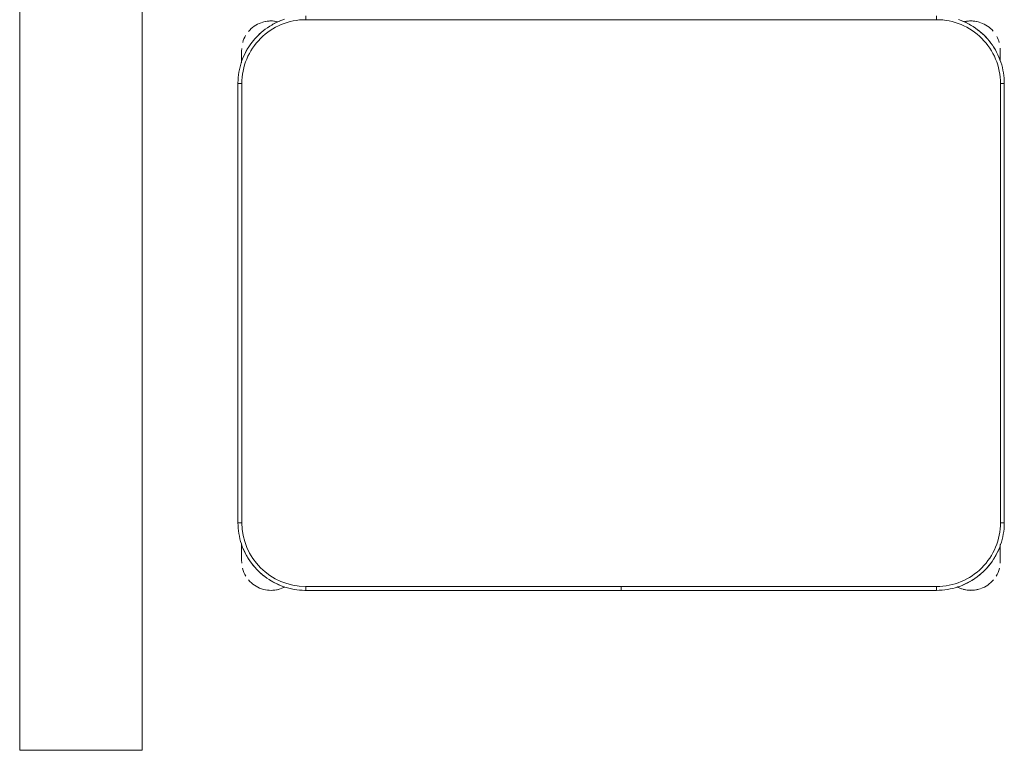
# Model space of a CAD drawing. Header units: metres. Extents: x 3 to 43.5, y -74 to -48.5.
# Tile 74 of 209: x 38.479 to 39.25, y -60.153 to -59.58. Entities that reach past the tile are written whole.
import ezdxf

# ---------------------------------------------------------------- set-up
doc = ezdxf.new("R2010")
doc.units = ezdxf.units.M
for name, color, linetype, lineweight in [('A-GENM', 7, 'Continuous', 18), ('E-LITE-EQPM', 7, 'Continuous', 18), ('I-FURN', 7, 'Continuous', 18)]:
    doc.layers.add(name, color=color, linetype=linetype, lineweight=lineweight)

# ---------------------------------------------------------------- blocks, each defined once
blk = doc.blocks.new('ConjuntoParaAlunoTamanho6 - CJA06_ConjuntoParaAlunoTamanho6-V35-1PAV - FRIGORÍFICA')
at = {"layer": 'I-FURN', "color": 253, "true_color": 0xaaaaaa}
for p, q in [((-0.2469999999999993, 0.06496651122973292), (-0.2469999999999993, 0.06196651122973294)), ((0.2470000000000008, 0.06496651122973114), (0.2470000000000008, 0.06196651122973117)), ((-0.297125, 0.02878273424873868), (-0.297125, 0.0379715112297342)), ((-0.2971250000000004, 0.03797151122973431), (-0.2971250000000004, 0.02827850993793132)), ((0.2968749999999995, 0.03797151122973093), (0.2968749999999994, 0.02961464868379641)), ((0.2968749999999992, 0.03299232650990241), (0.2968749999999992, 0.03797151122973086)), ((-0.2999999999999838, 0.01196651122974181), (-0.2999999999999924, -0.332033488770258)), ((-0.2999999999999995, 0.01196651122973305), (-0.2969999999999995, 0.01196651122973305)), ((-0.2999999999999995, 0.01196651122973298), (-0.3000000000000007, -0.3320334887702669)), ((0.3000000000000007, 0.01196651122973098), (0.2970000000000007, 0.01196651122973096)), ((0.3000000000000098, -0.332033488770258), (0.3000000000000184, 0.01196651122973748)), ((0.2999999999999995, -0.3320334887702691), (0.3000000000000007, 0.01196651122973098)), ((-0.3000000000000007, -0.332033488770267), (-0.2970000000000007, -0.3320334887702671)), ((0.2999999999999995, -0.3320334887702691), (0.2969999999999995, -0.3320334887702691)), ((-0.2971250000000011, -0.3483454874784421), (-0.2971250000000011, -0.353940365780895)), ((-0.2971250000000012, -0.348683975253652), (-0.2971250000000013, -0.3620284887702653)), ((0.2968749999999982, -0.3539403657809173), (0.2968749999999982, -0.3492015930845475)), ((0.2968749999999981, -0.3620284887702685), (0.2968749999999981, -0.3496064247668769)), ((-0.2971250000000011, -0.3570493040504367), (-0.2971250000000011, -0.3620284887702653)), ((0.2968749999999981, -0.3620284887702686), (0.2968749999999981, -0.3570493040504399)), ((-0.247000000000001, -0.3850334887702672), (-0.247000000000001, -0.3820334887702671)), ((-0.2469999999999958, -0.3850334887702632), (-4.999999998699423e-05, -0.3850334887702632)), ((-0.2470000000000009, -0.3850334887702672), (-5.000000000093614e-05, -0.3850334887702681)), ((-5.000000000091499e-05, -0.382033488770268), (-5.000000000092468e-05, -0.3850334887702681)), ((4.999999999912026e-05, -0.3850334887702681), (4.999999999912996e-05, -0.382033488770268)), ((5.00000000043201e-05, -0.3850334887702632), (0.2470000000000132, -0.3850334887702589)), ((4.999999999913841e-05, -0.3850334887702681), (0.2469999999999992, -0.3850334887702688)), ((0.2469999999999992, -0.3850334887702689), (0.2469999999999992, -0.3820334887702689))]:
    blk.add_line(p, q, dxfattribs=at)
at = {"layer": 'I-FURN', "color": 253, "true_color": 0xaaaaaa, "flags": 128}
for points in [[(-0.2636720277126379, 0.06227598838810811), (-0.2656705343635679, 0.06156904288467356), (-0.2676391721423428, 0.06078274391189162), (-0.2695747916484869, 0.05991834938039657), (-0.2714742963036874, 0.05897724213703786), (-0.273334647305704, 0.05796092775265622), (-0.2751528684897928, 0.05687103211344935), (-0.2769260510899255, 0.05570929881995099), (-0.2786513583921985, 0.05447758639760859), (-0.2803260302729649, 0.05317786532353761), (-0.2819473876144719, 0.05181221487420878), (-0.2835128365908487, 0.05038281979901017), (-0.2850198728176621, 0.04889196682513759), (-0.2864660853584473, 0.04734204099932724), (-0.2878491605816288, 0.04573552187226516), (-0.2891668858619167, 0.04407497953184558), (-0.2904171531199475, 0.04236307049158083), (-0.2915979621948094, 0.04060253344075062), (-0.2927074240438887, 0.03879618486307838), (-0.2937437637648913, 0.03694691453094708), (-0.2947053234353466, 0.03505768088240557), (-0.2955905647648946, 0.03313150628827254), (-0.2963980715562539, 0.03117147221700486), (-0.2971265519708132, 0.02918071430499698), (-0.2977748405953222, 0.02716241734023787), (-0.2983419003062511, 0.02511981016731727), (-0.2988268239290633, 0.02305616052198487), (-0.2992288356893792, 0.02097476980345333), (-0.2995472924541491, 0.01887896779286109), (-0.2997816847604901, 0.01677210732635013), (-0.299931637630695, 0.01465755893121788), (-0.2999969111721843, 0.01253870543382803), (-0.2999999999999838, 0.01196651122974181)], [(0.2469999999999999, 0.0619665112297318), (0.1234999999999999, 0.0619665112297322), (-1.453485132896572e-16, 0.06196651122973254), (-0.1235000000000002, 0.06196651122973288), (-0.2470000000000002, 0.06196651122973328)], [(-0.2469999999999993, 0.06196651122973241), (-0.1234999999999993, 0.0619665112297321), (7.44471151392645e-16, 0.06196651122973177), (0.1235000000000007, 0.06196651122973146), (0.2470000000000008, 0.06196651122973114)], [(0.3000000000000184, 0.01196651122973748), (0.299957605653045, 0.01408594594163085), (0.2998304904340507, 0.01620199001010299), (0.2996188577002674, 0.01831125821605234), (0.299323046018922, 0.02041037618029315), (0.2989435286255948, 0.0224959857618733), (0.2984809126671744, 0.02456475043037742), (0.2979359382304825, 0.02661336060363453), (0.2973094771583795, 0.02863853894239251), (0.2966025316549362, 0.03063704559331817), (0.2958162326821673, 0.0326056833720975), (0.2949518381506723, 0.03454130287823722), (0.2940107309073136, 0.03644080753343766), (0.2929944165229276, 0.03830115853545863), (0.291904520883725, 0.04011937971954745), (0.2907427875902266, 0.04189256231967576), (0.2895110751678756, 0.0436178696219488), (0.2882113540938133, 0.04529254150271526), (0.2868457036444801, 0.04691389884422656), (0.2854163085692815, 0.04847934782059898), (0.2839254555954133, 0.04998638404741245), (0.2823755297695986, 0.05143259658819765), (0.2807690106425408, 0.0528156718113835), (0.2791084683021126, 0.05413339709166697), (0.2773965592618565, 0.05538366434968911), (0.2756360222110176, 0.05656447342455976), (0.2738296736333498, 0.05767393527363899), (0.2719804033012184, 0.05871027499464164), (0.2700911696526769, 0.05967183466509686), (0.2681649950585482, 0.06055707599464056), (0.2662049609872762, 0.0613645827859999), (0.264214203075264, 0.06209306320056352)], [(-0.2971249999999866, 0.03797151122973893), (-0.2971249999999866, 0.03795791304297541), (-0.2971249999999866, 0.03791714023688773), (-0.2971249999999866, 0.03784925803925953), (-0.2971249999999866, 0.03775437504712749), (-0.2971249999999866, 0.03763264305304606), (-0.2971249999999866, 0.03748425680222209), (-0.2971249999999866, 0.03730945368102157), (-0.2971249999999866, 0.03710851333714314), (-0.2971249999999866, 0.0368817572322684), (-0.2971249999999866, 0.03662954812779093), (-0.2971249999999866, 0.03635228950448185), (-0.2971249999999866, 0.03605042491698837), (-0.2971249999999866, 0.03572443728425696), (-0.2971249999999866, 0.03537484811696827), (-0.2971249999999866, 0.03500221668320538), (-0.2971249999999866, 0.03460713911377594), (-0.2971249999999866, 0.03419024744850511), (-0.2971249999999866, 0.03375220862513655), (-0.2971249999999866, 0.0332937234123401), (-0.2971249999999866, 0.03281552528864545), (-0.2971249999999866, 0.03231837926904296), (-0.2971249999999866, 0.03180308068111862), (-0.2971249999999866, 0.03127045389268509), (-0.2971249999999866, 0.03072135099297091), (-0.2971249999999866, 0.03015665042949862), (-0.2971249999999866, 0.02957725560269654), (-0.2971249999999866, 0.02898409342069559)], [(0.2968750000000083, 0.03000167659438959), (0.2968750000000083, 0.03057043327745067), (0.2968750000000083, 0.03112383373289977), (0.2968750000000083, 0.03166099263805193), (0.2968750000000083, 0.03218105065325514), (0.2968750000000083, 0.03268317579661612), (0.2968750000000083, 0.03316656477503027), (0.2968750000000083, 0.03363044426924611), (0.2968750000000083, 0.03407407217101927), (0.2968750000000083, 0.0344967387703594), (0.2968750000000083, 0.03489776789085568), (0.2968750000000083, 0.03527651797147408), (0.2968750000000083, 0.03563238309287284), (0.2968750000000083, 0.03596479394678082), (0.2968750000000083, 0.03627321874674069), (0.2968750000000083, 0.03655716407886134), (0.2968750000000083, 0.03681617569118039), (0.2968750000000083, 0.03704983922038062), (0.2968750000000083, 0.03725778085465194), (0.2968750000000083, 0.03743966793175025), (0.2968750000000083, 0.03759520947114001), (0.2968750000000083, 0.03772415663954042), (0.2968750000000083, 0.03782630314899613), (0.2968750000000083, 0.03790148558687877), (0.2968750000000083, 0.03794958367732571), (0.2968750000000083, 0.0379705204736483)], [(-0.2970000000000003, 0.01196651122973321), (-0.2970000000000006, -0.0740334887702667), (-0.2970000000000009, -0.1600334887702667), (-0.297000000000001, -0.2460334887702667), (-0.2970000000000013, -0.3320334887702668)], [(-0.2970000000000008, -0.3320334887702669), (-0.2970000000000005, -0.2460334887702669), (-0.2970000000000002, -0.1600334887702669), (-0.2969999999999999, -0.07403348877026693), (-0.2969999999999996, 0.01196651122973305)], [(0.2969999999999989, -0.3320334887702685), (0.2969999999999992, -0.2460334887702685), (0.2969999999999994, -0.1600334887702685), (0.2969999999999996, -0.07403348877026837), (0.2969999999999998, 0.01196651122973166)], [(0.2970000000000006, 0.01196651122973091), (0.2970000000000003, -0.07403348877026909), (0.297, -0.1600334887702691), (0.2969999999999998, -0.2460334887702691), (0.2969999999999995, -0.3320334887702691)], [(-0.2999999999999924, -0.332033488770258), (-0.2999576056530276, -0.3341529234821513), (-0.2998304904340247, -0.3362689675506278), (-0.2996188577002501, -0.3383782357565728), (-0.2993230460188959, -0.3404773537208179), (-0.2989435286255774, -0.3425629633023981), (-0.2984809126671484, -0.3446317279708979), (-0.2979359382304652, -0.3466803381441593), (-0.2973094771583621, -0.3487055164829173), (-0.2966025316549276, -0.350704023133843), (-0.2958162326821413, -0.3526726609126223), (-0.2949518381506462, -0.354608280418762), (-0.2940107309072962, -0.3565077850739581), (-0.2929944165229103, -0.3583681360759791), (-0.2919045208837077, -0.3601863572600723), (-0.2907427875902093, -0.3619595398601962), (-0.2895110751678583, -0.363684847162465), (-0.2882113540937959, -0.36535951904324), (-0.2868457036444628, -0.3669808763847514), (-0.2854163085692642, -0.3685463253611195), (-0.2839254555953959, -0.3700533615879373), (-0.2823755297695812, -0.3714995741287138), (-0.2807690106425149, -0.3728826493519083), (-0.2791084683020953, -0.3742003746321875), (-0.2773965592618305, -0.3754506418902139), (-0.275636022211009, -0.3766314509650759), (-0.2738296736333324, -0.3777409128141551), (-0.2719804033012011, -0.3787772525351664), (-0.2700911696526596, -0.379738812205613), (-0.2681649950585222, -0.3806240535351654), (-0.2662049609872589, -0.3814315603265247), (-0.2642142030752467, -0.3821600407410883), (-0.2621959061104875, -0.3828083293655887), (-0.2601532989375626, -0.3833753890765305), (-0.2580896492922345, -0.3838603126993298), (-0.256008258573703, -0.38426232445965), (-0.2539124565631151, -0.3845807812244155), (-0.2518055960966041, -0.3848151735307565), (-0.2496910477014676, -0.3849651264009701), (-0.2475721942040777, -0.3850303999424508), (-0.2469999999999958, -0.3850334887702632)], [(0.2470000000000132, -0.3850334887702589), (0.2491194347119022, -0.3849910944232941), (0.2512354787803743, -0.3848639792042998), (0.2533447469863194, -0.3846523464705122), (0.2554438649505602, -0.3843565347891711), (0.2575294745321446, -0.3839770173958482), (0.2595982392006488, -0.3835144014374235), (0.2616468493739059, -0.3829694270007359), (0.2636720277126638, -0.3823429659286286), (0.2656705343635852, -0.3816360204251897), (0.2676391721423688, -0.3808497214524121), (0.2695747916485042, -0.3799853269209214), (0.2714742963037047, -0.3790442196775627), (0.27333464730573, -0.378027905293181), (0.2751528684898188, -0.3769380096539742), (0.2769260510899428, -0.3757762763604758), (0.2786513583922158, -0.3745445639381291), (0.2803260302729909, -0.3732448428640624), (0.2819473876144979, -0.3718791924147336), (0.283512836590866, -0.3704497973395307), (0.2850198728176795, -0.3689589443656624), (0.2864660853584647, -0.367409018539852), (0.2878491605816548, -0.3658024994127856), (0.289166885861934, -0.3641419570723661), (0.2904171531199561, -0.3624300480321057), (0.2915979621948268, -0.3606695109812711), (0.292707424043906, -0.3588631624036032), (0.2937437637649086, -0.3570138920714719), (0.2947053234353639, -0.3551246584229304), (0.2955905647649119, -0.353198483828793), (0.2963980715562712, -0.351238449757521), (0.2971265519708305, -0.3492476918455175), (0.2977748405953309, -0.347229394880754), (0.2983419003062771, -0.3451867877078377), (0.2988268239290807, -0.3431231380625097), (0.2992288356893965, -0.3410417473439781), (0.2995472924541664, -0.3389459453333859), (0.2997816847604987, -0.3368390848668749), (0.2999316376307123, -0.3347245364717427), (0.299996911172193, -0.3326056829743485), (0.3000000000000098, -0.332033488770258)], [(-0.2971249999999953, -0.3490694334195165), (-0.2971249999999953, -0.3497265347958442), (-0.2971249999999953, -0.3503761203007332), (-0.2971249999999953, -0.3510171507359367), (-0.2971249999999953, -0.351648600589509), (-0.2971249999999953, -0.3522694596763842), (-0.2971249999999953, -0.3528787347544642), (-0.2971249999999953, -0.353475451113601), (-0.2971249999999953, -0.3540586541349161), (-0.2971249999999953, -0.3546274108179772), (-0.2971249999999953, -0.3551808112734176), (-0.2971249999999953, -0.3557179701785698), (-0.2971249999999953, -0.356238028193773), (-0.2971249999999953, -0.3567401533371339), (-0.2971249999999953, -0.3572235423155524), (-0.2971249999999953, -0.3576874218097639), (-0.2971249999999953, -0.3581310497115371), (-0.2971249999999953, -0.3585537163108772), (-0.2971249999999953, -0.3589547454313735), (-0.2971249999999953, -0.3593334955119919), (-0.2971249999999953, -0.3596893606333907), (-0.2971249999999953, -0.3600217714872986), (-0.2971249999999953, -0.3603301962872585), (-0.2971249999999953, -0.3606141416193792), (-0.2971249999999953, -0.3608731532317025), (-0.2971249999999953, -0.3611068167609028), (-0.2971249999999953, -0.3613147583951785), (-0.2971249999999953, -0.3614966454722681), (-0.2971249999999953, -0.3616521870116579), (-0.2971249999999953, -0.3617811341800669), (-0.2971249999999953, -0.361883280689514), (-0.2971249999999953, -0.3619584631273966), (-0.2971249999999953, -0.3620065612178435), (-0.2971249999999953, -0.3620274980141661)], [(0.2968750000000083, -0.3620284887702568), (0.2968750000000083, -0.3620148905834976), (0.2968750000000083, -0.3619741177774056), (0.2968750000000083, -0.3619062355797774), (0.2968750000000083, -0.3618113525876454), (0.2968750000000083, -0.3616896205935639), (0.2968750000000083, -0.3615412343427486), (0.2968750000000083, -0.361366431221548), (0.2968750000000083, -0.361165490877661), (0.2968750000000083, -0.3609387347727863), (0.2968750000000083, -0.3606865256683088), (0.2968750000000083, -0.3604092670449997), (0.2968750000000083, -0.3601074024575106), (0.2968750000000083, -0.3597814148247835), (0.2968750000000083, -0.3594318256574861), (0.2968750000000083, -0.3590591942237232), (0.2968750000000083, -0.3586641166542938), (0.2968750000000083, -0.3582472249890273), (0.2968750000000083, -0.3578091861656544), (0.2968750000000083, -0.3573507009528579), (0.2968750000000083, -0.3568725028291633), (0.2968750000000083, -0.3563753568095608), (0.2968750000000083, -0.3558600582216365), (0.2968750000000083, -0.3553274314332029), (0.2968750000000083, -0.3547783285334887), (0.2968750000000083, -0.3542136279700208), (0.2968750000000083, -0.3536342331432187), (0.2968750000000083, -0.3530410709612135), (0.2968750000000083, -0.3524350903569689), (0.2968750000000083, -0.3518172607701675), (0.2968750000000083, -0.3511885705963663), (0.2968750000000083, -0.350550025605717), (0.2968750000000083, -0.3499026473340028)], [(-0.2470000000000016, -0.3820334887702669), (-0.1235000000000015, -0.3820334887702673), (-1.410754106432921e-15, -0.3820334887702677), (0.1234999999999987, -0.382033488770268), (0.2469999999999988, -0.3820334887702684)], [(-5.000000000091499e-05, -0.382033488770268), (-0.06178750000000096, -0.3820334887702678), (-0.123525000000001, -0.3820334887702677), (-0.185262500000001, -0.3820334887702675), (-0.247000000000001, -0.3820334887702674)], [(0.2469999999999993, -0.3820334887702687), (0.1852624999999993, -0.3820334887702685), (0.1235249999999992, -0.3820334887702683), (0.06178749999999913, -0.3820334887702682), (4.999999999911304e-05, -0.382033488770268)]]:
    blk.add_lwpolyline(points, dxfattribs=at)
at = {"layer": 'I-FURN', "color": 253, "true_color": 0xaaaaaa}
for centre, radius, start, end in [((-0.2470000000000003, 0.01196651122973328), 0.05000000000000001, 89.99999999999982, 179.9999999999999), ((-0.2469999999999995, 0.01196651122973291), 0.05, 90.00000000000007, 180.0000000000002), ((0.2469999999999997, 0.01196651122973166), 0.05000000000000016, 359.9999999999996, 89.9999999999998), ((0.2470000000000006, 0.01196651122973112), 0.05000000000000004, 1.399444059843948e-13, 90.00000000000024), ((-0.274125, 0.03797151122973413), 0.02300000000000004, 109.9274386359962, 140.0230900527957), ((-0.2469999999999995, 0.01196651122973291), 0.05300000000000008, 127.1606960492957, 142.3112193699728), ((-0.274125, 0.03797151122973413), 0.02299999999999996, 76.78757610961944, 107.9999999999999), ((-0.274125, 0.03797151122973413), 0.02299999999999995, 76.40433790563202, 104.4669156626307), ((-0.2469999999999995, 0.01196651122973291), 0.05300000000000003, 112.4999999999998, 122.6999338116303), ((0.2470000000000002, 0.01196651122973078), 0.05300000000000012, 57.30006590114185, 67.50000000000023), ((0.2470000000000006, 0.01196651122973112), 0.05300000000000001, 57.3000659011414, 67.49999999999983), ((0.2738749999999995, 0.03797151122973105), 0.02300000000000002, 75.53308433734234, 103.1031885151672), ((0.2738749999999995, 0.03797151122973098), 0.02299999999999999, 71.99999999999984, 102.5792801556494), ((0.2470000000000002, 0.01196651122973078), 0.0530000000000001, 37.16069583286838, 53.14964399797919), ((0.2470000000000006, 0.01196651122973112), 0.05299999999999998, 37.16069583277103, 53.14964399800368), ((0.2738749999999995, 0.03797151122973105), 0.023, 41.01943934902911, 70.30682625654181), ((-0.274125, 0.03797151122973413), 0.02300000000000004, 149.9762060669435, 164.3449802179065), ((0.2738749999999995, 0.03797151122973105), 0.023, 15.73052841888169, 28.05060290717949), ((-0.274125, 0.03797151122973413), 0.02299999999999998, 176.5668970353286, 179.9999999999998), ((-0.2469999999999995, 0.01196651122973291), 0.05300000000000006, 147.3000658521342, 157.4999999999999), ((0.2470000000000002, 0.01196651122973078), 0.05300000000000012, 22.50000000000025, 32.69993391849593), ((0.2470000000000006, 0.01196651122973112), 0.053, 22.49999999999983, 32.69993391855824), ((0.2738749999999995, 0.03797151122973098), 0.02300000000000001, 359.9999999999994, 4.009148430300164), ((-0.2470000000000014, -0.3320334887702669), 0.04999999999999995, 179.9999999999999, 269.9999999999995), ((-0.2470000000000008, -0.3320334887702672), 0.04999999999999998, 180.0000000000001, 270.0000000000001), ((0.2469999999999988, -0.3320334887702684), 0.05000000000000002, 269.9999999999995, 359.9999999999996), ((0.2469999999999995, -0.3320334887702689), 0.04999999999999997, 269.9999999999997, 2.289999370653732e-13), ((-0.2470000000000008, -0.3320334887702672), 0.05299999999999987, 202.4999999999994, 212.6999341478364), ((0.2469999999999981, -0.3320334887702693), 0.05299999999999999, 327.3000660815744, 337.4999999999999), ((0.2469999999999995, -0.3320334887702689), 0.05300000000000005, 327.3000660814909, 337.4999999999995), ((-0.2741250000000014, -0.3620284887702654), 0.02300000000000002, 179.9999999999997, 184.4122407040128), ((0.273874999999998, -0.3620284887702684), 0.02299999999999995, 355.5878378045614, 359.9999999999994), ((-0.2741250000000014, -0.3620284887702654), 0.02300000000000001, 194.4631325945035, 211.2974831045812), ((-0.2470000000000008, -0.3320334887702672), 0.05299999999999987, 217.6887806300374, 233.1496434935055), ((0.2469999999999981, -0.3320334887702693), 0.05299999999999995, 307.160695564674, 323.1496437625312), ((0.2469999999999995, -0.3320334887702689), 0.05300000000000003, 307.1606955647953, 323.1496437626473), ((0.273874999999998, -0.3620284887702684), 0.02300000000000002, 328.7027881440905, 345.5367852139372), ((-0.2741250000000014, -0.3620284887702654), 0.02299999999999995, 220.158454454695, 250.9892067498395), ((-0.2470000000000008, -0.3320334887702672), 0.05299999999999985, 237.3000661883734, 247.4999999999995), ((0.2469999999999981, -0.3320334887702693), 0.05299999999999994, 292.4999999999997, 302.6999340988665), ((0.2469999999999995, -0.3320334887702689), 0.05300000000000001, 292.4999999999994, 302.6999340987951), ((0.273874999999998, -0.3620284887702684), 0.02299999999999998, 289.647162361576, 320.1064537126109), ((-0.2741250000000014, -0.3620284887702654), 0.02300000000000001, 241.298957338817, 287.9999999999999), ((-0.2741250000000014, -0.3620284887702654), 0.02300000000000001, 255.5330843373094, 284.4669156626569), ((-0.2741250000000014, -0.3620284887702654), 0.02299999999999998, 289.647162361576, 297.8592504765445), ((-0.2470000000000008, -0.3320334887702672), 0.05299999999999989, 269.662456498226, 269.9999999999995), ((0.273874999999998, -0.3620284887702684), 0.02299999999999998, 242.370012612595, 250.9892067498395), ((0.273874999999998, -0.3620284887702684), 0.02300000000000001, 243.5377194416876, 287.9999999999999), ((0.273874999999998, -0.3620284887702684), 0.02300000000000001, 255.5330843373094, 284.4669156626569)]:
    blk.add_arc(centre, radius, start, end, dxfattribs=at)
blk = doc.blocks.new('63_PHILIPS_Pacific LED_WT460C L700 - 1xLED23S_840 NB-V99-1PAV - FRIGORÍFICA')
at = {"layer": 'A-GENM', "color": 253, "true_color": 0xaaaaaa}
for p, q in [((-0.04801624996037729, -0.6000000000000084), (-0.04801624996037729, 0.5999999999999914)), ((-0.04801624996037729, -0.6000000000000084), (-0.04801624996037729, 0.5999999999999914)), ((0.04798375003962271, 0.5999999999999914), (0.04798375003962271, -0.6000000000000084)), ((0.04798375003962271, 0.5999999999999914), (0.04798375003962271, -0.6000000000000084)), ((0.04798375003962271, -0.6000000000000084), (-0.04801624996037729, -0.6000000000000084)), ((0.04798375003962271, -0.6000000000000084), (-0.04801624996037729, -0.6000000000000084))]:
    blk.add_line(p, q, dxfattribs=at)
blk = doc.blocks.new('4 GRE - ESCOLA DE CINEMA E AUDIOVISUAL CINE REX R07_rvt-1-1PAV - FRIGORÍFICA')
at = {"layer": 'E-LITE-EQPM', "color": 253, "lineweight": 18, "true_color": 0xaaaaaa}
blk.add_blockref('63_PHILIPS_Pacific LED_WT460C L700 - 1xLED23S_840 NB-V99-1PAV - FRIGORÍFICA', (38.52733924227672, -59.55278034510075), dxfattribs=at)
at = {"layer": 'I-FURN', "color": 253, "lineweight": 18, "true_color": 0xaaaaaa}
blk.add_blockref('ConjuntoParaAlunoTamanho6 - CJA06_ConjuntoParaAlunoTamanho6-V35-1PAV - FRIGORÍFICA', (38.95024112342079, -59.64244030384), dxfattribs=at)

msp = doc.modelspace()

# ---------------------------------------------------------------- block references
at = {"lineweight": 5}
msp.add_blockref('4 GRE - ESCOLA DE CINEMA E AUDIOVISUAL CINE REX R07_rvt-1-1PAV - FRIGORÍFICA', (0, 0), dxfattribs=at)

doc.saveas('drawing.dxf')
